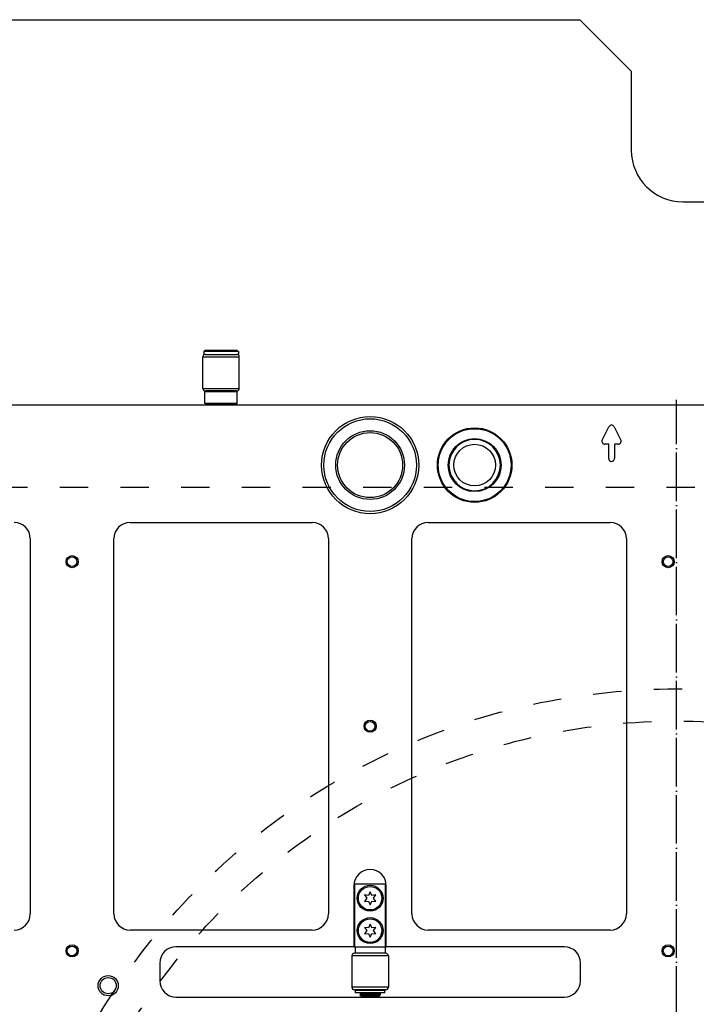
# Model space of a CAD drawing. Extents: x -1763 to 4575, y -3429 to 1051.
# Tile 142 of 174: x 2440 to 2607, y -1633 to -1390. Entities that reach past the tile are written whole.
import ezdxf

# ---------------------------------------------------------------- set-up
doc = ezdxf.new("R2010")
doc.units = 0
doc.linetypes.add('DASHED', pattern=[15, 7, -8])
doc.linetypes.add('DOT_CENTER', pattern=[14, 12, -1, 0, -1])
doc.layers.get('0').update_dxf_attribs({"linetype": 'CONTINUOUS'})
doc.layers.add('1', color=7, linetype='CONTINUOUS')

# ---------------------------------------------------------------- blocks, each defined once
blk = doc.blocks.new('E7018-24101__193', base_point=(2900, -1958.68))
at = {"color": 1, "linetype": 'CONTINUOUS'}
for p, q in [((2896, -1485.08), (2304, -1485.08)), ((2583.71, -1493.76), (2585.37, -1490.42)), ((2586.63, -1490.42), (2588.29, -1493.76)), ((2585.3, -1494.77), (2584.33, -1494.77)), ((2585.3, -1498.31), (2585.3, -1494.77)), ((2586.7, -1494.77), (2586.7, -1498.31)), ((2587.67, -1494.77), (2586.7, -1494.77)), ((2586, -1499.01), (2586, -1499.01)), ((2467.01, -1514.06), (2512.01, -1514.06)), ((2540.67, -1514.06), (2585.67, -1514.06)), ((2442.35, -1518.06), (2442.35, -1610.74)), ((2463.01, -1610.74), (2463.01, -1518.06)), ((2516.01, -1518.06), (2516.01, -1610.74)), ((2536.67, -1610.74), (2536.67, -1518.06)), ((2589.67, -1518.06), (2589.67, -1610.74)), ((2522.34, -1603.78), (2522.34, -1618.88)), ((2530.34, -1618.88), (2530.34, -1603.78)), ((2512.01, -1614.74), (2467.01, -1614.74)), ((2585.67, -1614.74), (2540.67, -1614.74)), ((2522.34, -1618.88), (2478.34, -1618.88)), ((2522.34, -1618.88), (2522.54, -1618.88)), ((2522.54, -1618.88), (2522.64, -1618.88)), ((2522.64, -1618.88), (2530.04, -1618.88)), ((2530.04, -1618.88), (2530.14, -1618.88)), ((2530.14, -1618.88), (2530.34, -1618.88)), ((2574.34, -1618.88), (2530.34, -1618.88)), ((2474.34, -1622.88), (2474.34, -1627.28)), ((2578.34, -1627.28), (2578.34, -1622.88)), ((2478.34, -1631.28), (2574.34, -1631.28))]:
    blk.add_line(p, q, dxfattribs=at)
for centre, radius in [((2552.17, -1499.91), 9.2), ((2552.17, -1499.91), 9), ((2552.17, -1499.91), 6.55), ((2452.68, -1523.76), 1.5), ((2600, -1523.76), 1.5), ((2452.68, -1523.76), 1.2), ((2600, -1523.76), 1.2), ((2526.34, -1564.4), 1.5), ((2526.34, -1564.4), 1.2), ((2452.68, -1619.88), 1.5), ((2452.68, -1619.88), 1.2), ((2600, -1619.88), 1.5), ((2600, -1619.88), 1.2), ((2461.6, -1628.48), 2.5), ((2461.6, -1628.48), 2)]:
    blk.add_circle(centre, radius, dxfattribs=at)
for centre, radius, start, end in [((2586, -1490.73), 0.7, 26.5651, 153.4349), ((2552.17, -1499.91), 6.35, 0, 180), ((2584.33, -1494.07), 0.7, 153.4349, -90), ((2587.67, -1494.07), 0.7, -90, 26.5651), ((2552.17, -1499.91), 6.35, 180, 0), ((2586, -1498.31), 0.7, 180, -90), ((2586, -1498.31), 0.7, -90, 0), ((2438.35, -1518.06), 4, 0, 90), ((2467.01, -1518.06), 4, 90, 180), ((2512.01, -1518.06), 4, 0, 90), ((2540.67, -1518.06), 4, 90, 180), ((2585.67, -1518.06), 4, 0, 90), ((2526.34, -1603.78), 4, 0, 180), ((2438.35, -1610.74), 4, -90, 0), ((2467.01, -1610.74), 4, 180, -90), ((2512.01, -1610.74), 4, -90, 0), ((2540.67, -1610.74), 4, 180, -90), ((2585.67, -1610.74), 4, -90, 0), ((2478.34, -1622.88), 4, 90, 180), ((2574.34, -1622.88), 4, 0, 90), ((2478.34, -1627.28), 4, 180, -90), ((2574.34, -1627.28), 4, -90, 0)]:
    blk.add_arc(centre, radius, start, end, dxfattribs=at)
blk = doc.blocks.new('BEARING_HK0509__198', base_point=(2494.01, -1481.58))
at = {"color": 1, "linetype": 'CONTINUOUS'}
for p, q in [((2485.01, -1473.18), (2494.01, -1473.18)), ((2485.01, -1480.98), (2485.01, -1473.18)), ((2485.61, -1472.58), (2487.01, -1472.58)), ((2487.01, -1472.58), (2492.01, -1472.58)), ((2492.01, -1472.58), (2493.41, -1472.58)), ((2494.01, -1480.98), (2494.01, -1473.18)), ((2485.01, -1480.98), (2494.01, -1480.98)), ((2485.61, -1481.58), (2485.71, -1481.58)), ((2489.51, -1481.58), (2485.71, -1481.58)), ((2493.31, -1481.58), (2489.51, -1481.58)), ((2493.31, -1481.58), (2493.41, -1481.58))]:
    blk.add_line(p, q, dxfattribs=at)
for centre, start, end in [((2485.61, -1473.18), 90, 180), ((2493.41, -1473.18), 0, 90), ((2485.61, -1480.98), 180, -90), ((2493.41, -1480.98), -90, 0)]:
    blk.add_arc(centre, 0.6, start, end, dxfattribs=at)
blk = doc.blocks.new('E2812-23753-0__199', base_point=(2493.81, -1485.08))
at = {"color": 1, "linetype": 'CONTINUOUS'}
for p, q in [((2485.51, -1471.58), (2485.21, -1471.88)), ((2493.81, -1471.88), (2485.21, -1471.88)), ((2485.21, -1471.88), (2485.21, -1472.58)), ((2485.61, -1472.58), (2485.21, -1472.58)), ((2493.51, -1471.58), (2485.51, -1471.58)), ((2485.61, -1472.58), (2487.01, -1472.58)), ((2487.01, -1472.58), (2492.01, -1472.58)), ((2492.01, -1472.58), (2493.41, -1472.58)), ((2493.81, -1472.58), (2493.41, -1472.58)), ((2493.51, -1471.58), (2493.81, -1471.88)), ((2493.81, -1471.88), (2493.81, -1472.58)), ((2487.01, -1485.08), (2487.01, -1484.88)), ((2492.01, -1485.08), (2492.01, -1484.88))]:
    blk.add_line(p, q, dxfattribs=at)
blk = doc.blocks.new('24791-0S111__200', base_point=(2493.51, -1484.88))
at = {"color": 1, "linetype": 'CONTINUOUS'}
for p, q in [((2485.71, -1481.58), (2485.51, -1481.78)), ((2485.51, -1484.68), (2485.51, -1481.78)), ((2489.51, -1481.78), (2485.51, -1481.78)), ((2489.51, -1481.58), (2485.71, -1481.58)), ((2493.31, -1481.58), (2489.51, -1481.58)), ((2493.51, -1481.78), (2489.51, -1481.78)), ((2493.31, -1481.58), (2493.51, -1481.78)), ((2493.51, -1484.68), (2493.51, -1481.78)), ((2485.71, -1484.88), (2485.51, -1484.68)), ((2489.51, -1484.68), (2485.51, -1484.68)), ((2489.51, -1484.88), (2485.71, -1484.88)), ((2493.51, -1484.68), (2489.51, -1484.68)), ((2493.31, -1484.88), (2489.51, -1484.88)), ((2493.31, -1484.88), (2493.51, -1484.68))]:
    blk.add_line(p, q, dxfattribs=at)
blk = doc.blocks.new('BEARING_ASSY1_2__201', base_point=(2494.01, -1485.08))
for name, p in [('BEARING_HK0509__198', (2494.01, -1481.58)), ('E2812-23753-0__199', (2493.81, -1485.08)), ('24791-0S111__200', (2493.51, -1484.88))]:
    blk.add_blockref(name, p)
blk = doc.blocks.new('WASHER1__226', base_point=(2529.99, -1630.28))
at = {"color": 1, "linetype": 'CONTINUOUS'}
for p, q in [((2523.84, -1629.68), (2522.69, -1629.68)), ((2522.69, -1630.28), (2522.69, -1629.68)), ((2529.99, -1630.28), (2522.69, -1630.28)), ((2524.74, -1629.68), (2523.84, -1629.68)), ((2526.34, -1629.68), (2524.74, -1629.68)), ((2527.94, -1629.68), (2526.34, -1629.68)), ((2528.84, -1629.68), (2527.94, -1629.68)), ((2529.99, -1629.68), (2528.84, -1629.68)), ((2529.99, -1630.28), (2529.99, -1629.68))]:
    blk.add_line(p, q, dxfattribs=at)
blk = doc.blocks.new('23796-0S111__227', base_point=(2530.14, -1630.98))
at = {"color": 1, "linetype": 'CONTINUOUS'}
for p, q in [((2522.54, -1618.88), (2522.54, -1603.38)), ((2530.14, -1603.38), (2522.54, -1603.38)), ((2530.14, -1618.88), (2530.14, -1603.38)), ((2522.54, -1618.88), (2522.64, -1618.88)), ((2522.64, -1618.88), (2530.04, -1618.88)), ((2522.64, -1618.88), (2522.64, -1620.48)), ((2530.04, -1618.88), (2530.14, -1618.88)), ((2530.04, -1618.88), (2530.04, -1620.48)), ((2523.84, -1620.48), (2522.64, -1620.48)), ((2528.84, -1620.48), (2523.84, -1620.48)), ((2530.04, -1620.48), (2528.84, -1620.48)), ((2523.84, -1629.48), (2523.84, -1629.68)), ((2524.74, -1629.68), (2523.84, -1629.68)), ((2524.74, -1630.38), (2523.84, -1630.38)), ((2523.84, -1630.38), (2523.84, -1630.78)), ((2524.04, -1630.98), (2523.84, -1630.78)), ((2526.34, -1630.78), (2523.84, -1630.78)), ((2524.04, -1630.98), (2528.64, -1630.98)), ((2526.34, -1629.68), (2524.74, -1629.68)), ((2524.74, -1630.38), (2524.74, -1630.28)), ((2526.34, -1630.38), (2524.74, -1630.38)), ((2527.94, -1629.68), (2526.34, -1629.68)), ((2527.94, -1630.38), (2526.34, -1630.38)), ((2528.84, -1630.78), (2526.34, -1630.78)), ((2528.84, -1629.68), (2527.94, -1629.68)), ((2527.94, -1630.38), (2527.94, -1630.28)), ((2528.84, -1630.38), (2527.94, -1630.38)), ((2528.64, -1630.98), (2528.84, -1630.78)), ((2528.84, -1629.48), (2528.84, -1629.68)), ((2528.84, -1630.38), (2528.84, -1630.78))]:
    blk.add_line(p, q, dxfattribs=at)
for centre in [(2526.34, -1606.88), (2526.34, -1614.88)]:
    blk.add_circle(centre, 3.2, dxfattribs=at)
blk = doc.blocks.new('BEARING_HK0509__228', base_point=(2530.84, -1629.48))
at = {"color": 1, "linetype": 'CONTINUOUS'}
for p, q in [((2530.84, -1621.08), (2521.84, -1621.08)), ((2521.84, -1621.08), (2521.84, -1628.88)), ((2522.64, -1620.48), (2522.44, -1620.48)), ((2523.84, -1620.48), (2522.64, -1620.48)), ((2528.84, -1620.48), (2523.84, -1620.48)), ((2530.04, -1620.48), (2528.84, -1620.48)), ((2530.24, -1620.48), (2530.04, -1620.48)), ((2530.84, -1621.08), (2530.84, -1628.88)), ((2530.84, -1628.88), (2521.84, -1628.88)), ((2530.24, -1629.48), (2522.44, -1629.48))]:
    blk.add_line(p, q, dxfattribs=at)
for centre, start, end in [((2522.44, -1621.08), 90, 180), ((2530.24, -1621.08), 0, 90), ((2522.44, -1628.88), 180, -90), ((2530.24, -1628.88), -90, 0)]:
    blk.add_arc(centre, 0.6, start, end, dxfattribs=at)
blk = doc.blocks.new('BEARING_ASSY2_2__229', base_point=(2530.84, -1630.98))
for name, p in [('23796-0S111__227', (2530.14, -1630.98)), ('BEARING_HK0509__228', (2530.84, -1629.48)), ('WASHER1__226', (2529.99, -1630.28))]:
    blk.add_blockref(name, p)
blk = doc.blocks.new('BEARINGS__258', base_point=(2852.31, -1972.18))
for name, p in [('BEARING_ASSY1_2__201', (2494.01, -1485.08)), ('BEARING_ASSY2_2__229', (2530.84, -1630.98))]:
    blk.add_blockref(name, p)
blk = doc.blocks.new('0515-2034_M3X12_2__264', base_point=(2529.24, -1609.78))
at = {"color": 1, "linetype": 'CONTINUOUS'}
for p, q in [((2525.94, -1606.19), (2524.95, -1606.08)), ((2524.95, -1606.08), (2525.54, -1606.88)), ((2525.54, -1606.88), (2524.95, -1607.68)), ((2526.34, -1605.28), (2525.94, -1606.19)), ((2526.74, -1606.19), (2526.34, -1605.28)), ((2527.73, -1606.08), (2526.74, -1606.19)), ((2527.14, -1606.88), (2527.73, -1606.08)), ((2527.73, -1607.68), (2527.14, -1606.88)), ((2524.95, -1607.68), (2525.94, -1607.57)), ((2525.94, -1607.57), (2526.34, -1608.48)), ((2526.34, -1608.48), (2526.74, -1607.57)), ((2526.74, -1607.57), (2527.73, -1607.68))]:
    blk.add_line(p, q, dxfattribs=at)
blk.add_circle((2526.34, -1606.88), 2.9, dxfattribs=at)
blk = doc.blocks.new('0515-2034_M3X12_3__271', base_point=(2529.24, -1617.78))
at = {"color": 1, "linetype": 'CONTINUOUS'}
for p, q in [((2525.94, -1614.19), (2524.95, -1614.08)), ((2524.95, -1614.08), (2525.54, -1614.88)), ((2526.34, -1613.28), (2525.94, -1614.19)), ((2526.74, -1614.19), (2526.34, -1613.28)), ((2527.73, -1614.08), (2526.74, -1614.19)), ((2527.14, -1614.88), (2527.73, -1614.08)), ((2525.54, -1614.88), (2524.95, -1615.68)), ((2524.95, -1615.68), (2525.94, -1615.57)), ((2525.94, -1615.57), (2526.34, -1616.48)), ((2526.34, -1616.48), (2526.74, -1615.57)), ((2526.74, -1615.57), (2527.73, -1615.68)), ((2527.73, -1615.68), (2527.14, -1614.88))]:
    blk.add_line(p, q, dxfattribs=at)
blk.add_circle((2526.34, -1614.88), 2.9, dxfattribs=at)
blk = doc.blocks.new('SCREWSET_STIFFENER__280', base_point=(2823.88, -1839.78))
for name, p in [('0515-2034_M3X12_2__264', (2529.24, -1609.78)), ('0515-2034_M3X12_3__271', (2529.24, -1617.78))]:
    blk.add_blockref(name, p)
blk = doc.blocks.new('21791-0S112_1__282', base_point=(2538.34, -1511.91))
at = {"color": 1, "linetype": 'CONTINUOUS'}
for radius in [12, 11.45, 8.49, 8.03]:
    blk.add_circle((2526.34, -1499.91), radius, dxfattribs=at)
blk = doc.blocks.new('BUSHINGS_INTERFACE__284', base_point=(2685.66, -1955.85))
blk.add_blockref('21791-0S112_1__282', (2538.34, -1511.91))
blk = doc.blocks.new('6960-0041-0_1__289', base_point=(2558.52, -1506.26))
at = {"color": 1, "linetype": 'CONTINUOUS'}
blk.add_circle((2552.17, -1499.91), 5.15, dxfattribs=at)
for start, end in [(0, 180), (180, 0)]:
    blk.add_arc((2552.17, -1499.91), 6.35, start, end, dxfattribs=at)
blk = doc.blocks.new('HOLEPLUGS__293', base_point=(2875.16, -1950.2))
blk.add_blockref('6960-0041-0_1__289', (2558.52, -1506.26))
blk = doc.blocks.new('SMALLPARTS__301', base_point=(2940, -1972.18))
for name, p in [('BEARINGS__258', (2852.31, -1972.18)), ('BUSHINGS_INTERFACE__284', (2685.66, -1955.85)), ('HOLEPLUGS__293', (2875.16, -1950.2)), ('SCREWSET_STIFFENER__280', (2823.88, -1839.78))]:
    blk.add_blockref(name, p)
blk = doc.blocks.new('E7018-64101__302', base_point=(2940, -1972.18))
for name, p in [('SMALLPARTS__301', (2940, -1972.18)), ('E7018-24101__193', (2900, -1958.68))]:
    blk.add_blockref(name, p)
blk = doc.blocks.new('DUT_BOARD__303', base_point=(2884.31, -1929.7))
at = {"color": 1, "linetype": 'CONTINUOUS'}
for p, q in [((2467.01, -1514.06), (2512.01, -1514.06)), ((2540.67, -1514.06), (2585.67, -1514.06)), ((2442.35, -1518.06), (2442.35, -1610.74)), ((2463.01, -1610.74), (2463.01, -1518.06)), ((2516.01, -1518.06), (2516.01, -1610.74)), ((2536.67, -1610.74), (2536.67, -1518.06)), ((2589.67, -1518.06), (2589.67, -1610.74)), ((2512.01, -1614.74), (2467.01, -1614.74)), ((2585.67, -1614.74), (2540.67, -1614.74))]:
    blk.add_line(p, q, dxfattribs=at)
for centre, start, end in [((2438.35, -1518.06), 0, 90), ((2467.01, -1518.06), 90, 180), ((2512.01, -1518.06), 0, 90), ((2540.67, -1518.06), 90, 180), ((2585.67, -1518.06), 0, 90), ((2438.35, -1610.74), -90, 0), ((2467.01, -1610.74), 180, -90), ((2512.01, -1610.74), -90, 0), ((2540.67, -1610.74), 180, -90), ((2585.67, -1610.74), -90, 0)]:
    blk.add_arc(centre, 4, start, end, dxfattribs=at)
blk = doc.blocks.new('STIFF_ASSY_DUTBD__304', base_point=(2940, -1972.18))
for name, p in [('E7018-64101__302', (2940, -1972.18)), ('DUT_BOARD__303', (2884.31, -1929.7))]:
    blk.add_blockref(name, p)
blk = doc.blocks.new('A1__382', base_point=(2940, -1972.18))
blk.add_blockref('STIFF_ASSY_DUTBD__304', (2940, -1972.18))
blk = doc.blocks.new('FRONT1__383', base_point=(2850.3, -1381.88))
blk.add_blockref('A1__382', (2940, -1972.18))
blk = doc.blocks.new('L1__384', base_point=(2850.3, -1381.88))
blk.add_blockref('FRONT1__383', (2850.3, -1381.88))
blk = doc.blocks.new('HEADPLATE_EG__629', base_point=(2054.3, -2091.02))
at = {"layer": '1', "color": 7, "linetype": 'CONTINUOUS'}
for p, q in [((2435.95, -1389.9), (2507.07, -1389.9)), ((2507.07, -1389.9), (2578.19, -1389.9)), ((2590.89, -1402.6), (2578.19, -1389.9)), ((2590.89, -1402.6), (2590.89, -1418.88)), ((2590.89, -1418.88), (2590.89, -1422.16)), ((2603.59, -1434.86), (2621.62, -1434.86))]:
    blk.add_line(p, q, dxfattribs=at)
at = {"layer": '1', "color": 1, "linetype": 'DOT_CENTER'}
blk.add_line((2602.06, -1960), (2602.06, -1483.75), dxfattribs=at)
at = {"layer": '1', "color": 7, "linetype": 'DASHED'}
blk.add_line((2621.62, -1505.47), (2340.19, -1505.47), dxfattribs=at)
for radius in [166.69, 158.75]:
    blk.add_circle((2602.06, -1721.88), radius, dxfattribs=at)
at = {"layer": '1', "color": 7, "linetype": 'CONTINUOUS'}
blk.add_arc((2603.59, -1422.16), 12.7, 180, -90, dxfattribs=at)

msp = doc.modelspace()

# ---------------------------------------------------------------- block references
msp.add_blockref('L1__384', (2850.3, -1381.88))
at = {"layer": '1'}
msp.add_blockref('HEADPLATE_EG__629', (2054.3, -2091.02), dxfattribs=at)

doc.saveas('drawing.dxf')
